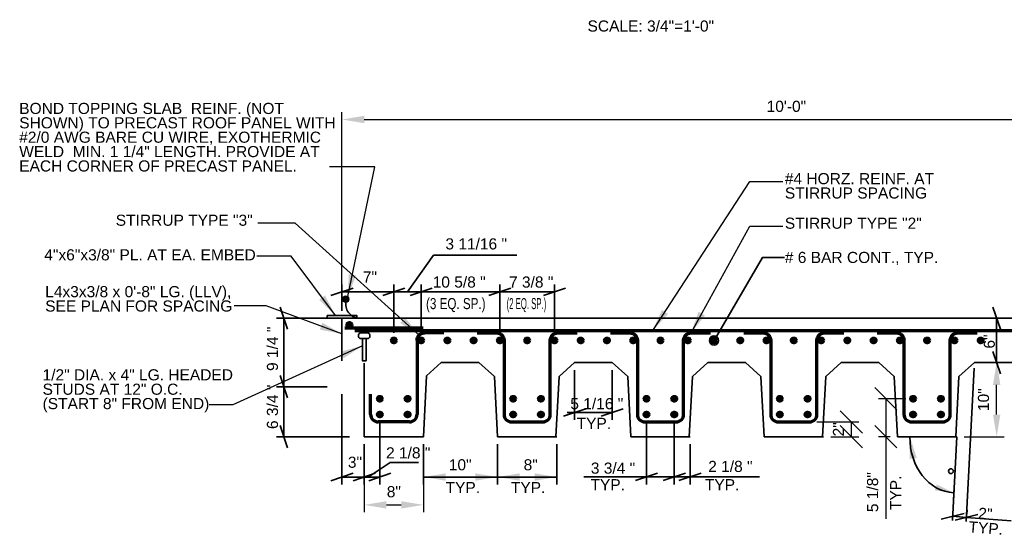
# Model space of a CAD drawing. Header units: inches. Extents: x -829 to 2226, y 10 to 4755.
# Tile 5 of 54: x -571 to -438, y 961 to 1031. Entities that reach past the tile are written whole.
import ezdxf
from ezdxf.enums import TextEntityAlignment as Align

# ---------------------------------------------------------------- set-up
doc = ezdxf.new("R2010")
doc.units = ezdxf.units.IN
doc.header["$LTSCALE"] = 0.5
doc.header["$MEASUREMENT"] = 0
for name, color, linetype, lineweight in [('G-ANN-TTLB', 7, 'Continuous', 0), ('G-ANNO-DIM', 7, 'Continuous', 0), ('G-ANNO-DIMS', 7, 'Continuous', 35), ('G-ANNO-PATT', 7, 'Continuous', 18), ('G-ANNO-TEXT', 7, 'Continuous', 35), ('S-REIN-RBAR', 7, 'Continuous', 70)]:
    doc.layers.add(name, color=color, linetype=linetype, lineweight=lineweight)
doc.styles.add('AEC_3 4_1 0 Scale', font='arial.ttf', dxfattribs={"height": 1.5})
doc.dimstyles.new("3 4 1'-0", dxfattribs={"dimtxt": 1.5, "dimasz": 3, "dimexe": 1, "dimexo": 1, "dimgap": 1, "dimtad": 1, "dimdec": 4, "dimzin": 15, "dimdsep": 46, "dimlunit": 4, "dimtxsty": 'AEC_3 4_1 0 Scale', "dimcen": 0.09, "dimadec": 4, "dimazin": 3, "dimtfac": 1, "dimtdec": 4, "dimtofl": 0, "dimtmove": 0, "dimatfit": 3, "dimfxl": 1, "dimfrac": 2, "dimtolj": 1, "dimtzin": 15, "dimarcsym": 0})

# ---------------------------------------------------------------- blocks, each defined once
blk = doc.blocks.new('REINFDOT')
for radius in [0.00313, 0.00187, 0.000625]:
    blk.add_circle((0, 0), radius)
blk = doc.blocks.new('REINF. DOT')
at = {"layer": 'S-REIN-RBAR', "xscale": 100, "yscale": 100, "zscale": 100, "rotation": 90.00000000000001}
blk.add_blockref('REINFDOT', (36.53, 24.59), dxfattribs=at)
blk = doc.blocks.new('*U245')
at = {"layer": 'S-REIN-RBAR'}
for p, q in [((-6.75, 6), (-4.13, 6)), ((4.12, 6), (6.75, 6)), ((-3.12, 5), (-3.12, -5)), ((3.13, -5), (3.13, 5)), ((-2.12, -6), (2.13, -6))]:
    blk.add_line(p, q, dxfattribs=at)
at = {"layer": 'S-REIN-RBAR', "extrusion": (0, 0, -1)}
for centre, start, end in [((4.12, 5), 90, 180), ((-4.13, 5), 0, 90)]:
    blk.add_arc(centre, 1, start, end, dxfattribs=at)
at = {"layer": 'S-REIN-RBAR'}
for centre, start, end in [((-2.12, -5), 180, 270), ((2.13, -5), 270, 0)]:
    blk.add_arc(centre, 1, start, end, dxfattribs=at)
blk = doc.blocks.new('*U246')
at = {"layer": 'S-REIN-RBAR'}
for p, q in [((4.94, 6), (2.32, 6)), ((1.32, 5), (1.32, -5)), ((-4.94, -5), (-4.94, -2.25)), ((0.32, -6), (-3.94, -6))]:
    blk.add_line(p, q, dxfattribs=at)
at = {"layer": 'S-REIN-RBAR', "extrusion": (0, 0, -1)}
blk.add_arc((-2.32, 5), 1, 0, 90, dxfattribs=at)
at = {"layer": 'S-REIN-RBAR'}
for centre, start, end in [((-3.94, -5), 180, 270), ((0.32, -5), 270, 0)]:
    blk.add_arc(centre, 1, start, end, dxfattribs=at)
blk = doc.blocks.new('*U248')
at = {"layer": 'G-ANNO-TEXT'}
for p, q in [((-0.25, 1.87), (-0.25, -1.13)), ((-0.5, -1.13), (0.5, -1.13)), ((-0.75, -1.38), (-0.75, -1.63)), ((-0.5, -1.88), (0.5, -1.88)), ((0.75, -1.38), (0.75, -1.63))]:
    blk.add_line(p, q, dxfattribs=at)
at = {"layer": 'G-ANNO-TEXT', "flags": 128}
blk.add_lwpolyline([(-0.25, 1.87), (0.25, 1.87), (0.25, -1.13)], dxfattribs=at)
at = {"layer": 'G-ANNO-TEXT', "extrusion": (0, 0, -1)}
for centre, start, end in [((0.5, -1.38), 0, 90), ((-0.5, -1.38), 90, 180), ((0.5, -1.63), 270, 0), ((-0.5, -1.63), 180, 270)]:
    blk.add_arc(centre, 0.25, start, end, dxfattribs=at)
blk = doc.blocks.new('*D287')
at = {"layer": 'Defpoints', "color": 0, "transparency": 16777216}
for p in [(-441.92, 984.22, -5.28), (-438.94, 984.22), (-444.33, 974.22)]:
    blk.add_point(p, dxfattribs=at)
at = {"layer": 'G-ANNO-DIMS', "color": 0, "lineweight": -2, "transparency": 16777216}
for p, q in [((-440.92, 984.22), (-437.94, 984.22)), ((-438.94, 977.22), (-438.94, 981.22)), ((-443.33, 974.22), (-437.94, 974.22))]:
    blk.add_line(p, q, dxfattribs=at)
at = {"layer": 'G-ANNO-DIMS', "color": 0, "transparency": 16777216}
for points in [[(-439.44, 981.22), (-438.44, 981.22), (-438.94, 984.22)], [(-439.44, 977.22), (-438.44, 977.22), (-438.94, 974.22)]]:
    blk.add_solid(points, dxfattribs=at)
at = {"layer": 'G-ANNO-DIMS', "color": 0, "transparency": 16777216, "insert": (-440.71, 979.22), "char_height": 1.5, "attachment_point": 5, "rotation": 90, "style": 'AEC_3 4_1 0 Scale'}
blk.add_mtext('\\A1;10"', dxfattribs=at)
blk = doc.blocks.new('_Oblique')
at = {"color": 0, "linetype": 'ByBlock', "lineweight": -2}
blk.add_line((-0.5, -0.5), (0.5, 0.5), dxfattribs=at)
blk = doc.blocks.new('*D288')
at = {"layer": 'Defpoints', "color": 0, "transparency": 16777216}
for p in [(-464.21, 976.22), (-458.55, 976.22), (-462.33, 974.22)]:
    blk.add_point(p, dxfattribs=at)
at = {"layer": 'G-ANNO-DIMS', "color": 0, "lineweight": -2, "transparency": 16777216}
for p, q in [((-463.21, 976.22), (-457.55, 976.22)), ((-458.55, 974.22), (-458.55, 976.22)), ((-461.33, 974.22), (-457.55, 974.22))]:
    blk.add_line(p, q, dxfattribs=at)
at = {"layer": 'G-ANNO-DIMS', "color": 0, "lineweight": -2, "transparency": 16777216, "xscale": 3, "yscale": 3, "zscale": 3}
for p, rotation in [((-458.55, 976.22), 90), ((-458.55, 974.22), 270)]:
    blk.add_blockref('_Oblique', p, dxfattribs=dict(at, rotation=rotation))
at = {"layer": 'G-ANNO-DIMS', "color": 0, "transparency": 16777216, "insert": (-460.3, 975.22), "char_height": 1.5, "attachment_point": 5, "rotation": 90, "style": 'AEC_3 4_1 0 Scale'}
blk.add_mtext('\\A1;2"', dxfattribs=at)
blk = doc.blocks.new('*D290')
at = {"layer": 'Defpoints', "color": 0, "transparency": 16777216}
for p in [(-453.91, 979.35), (-450.22, 979.35, 3.52), (-452.33, 974.22)]:
    blk.add_point(p, dxfattribs=at)
at = {"layer": 'G-ANNO-DIMS', "color": 0, "lineweight": -2, "transparency": 16777216}
for p, q in [((-451.22, 979.35), (-454.91, 979.35)), ((-453.91, 979.35), (-453.91, 974.22)), ((-453.33, 974.22), (-454.91, 974.22)), ((-453.91, 974.22), (-453.91, 963.13))]:
    blk.add_line(p, q, dxfattribs=at)
at = {"layer": 'G-ANNO-DIMS', "color": 0, "lineweight": -2, "transparency": 16777216, "xscale": 3, "yscale": 3, "zscale": 3}
for p, rotation in [((-453.91, 979.35), 90), ((-453.91, 974.22), 270)]:
    blk.add_blockref('_Oblique', p, dxfattribs=dict(at, rotation=rotation))
at = {"layer": 'G-ANNO-DIMS', "color": 0, "transparency": 16777216, "insert": (-455.68, 966.74), "char_height": 1.5, "attachment_point": 5, "rotation": 90, "style": 'AEC_3 4_1 0 Scale'}
blk.add_mtext('\\A1;5 1/8"', dxfattribs=at)
blk = doc.blocks.new('*D291')
at = {"layer": 'Defpoints', "color": 0, "transparency": 16777216}
for p in [(-524.33, 974.22), (-516.33, 974.22, 0), (-516.33, 965.02)]:
    blk.add_point(p, dxfattribs=at)
at = {"layer": 'G-ANNO-DIMS', "color": 0, "lineweight": -2, "transparency": 16777216}
for p, q in [((-524.33, 973.22), (-524.33, 964.02)), ((-516.33, 973.22), (-516.33, 964.02)), ((-521.33, 965.02), (-519.33, 965.02))]:
    blk.add_line(p, q, dxfattribs=at)
at = {"layer": 'G-ANNO-DIMS', "color": 0, "transparency": 16777216}
for points in [[(-521.33, 965.52), (-521.33, 964.52), (-524.33, 965.02)], [(-519.33, 965.52), (-519.33, 964.52), (-516.33, 965.02)]]:
    blk.add_solid(points, dxfattribs=at)
at = {"layer": 'G-ANNO-DIMS', "color": 0, "transparency": 16777216, "insert": (-520.33, 966.79), "char_height": 1.5, "attachment_point": 5, "style": 'AEC_3 4_1 0 Scale'}
blk.add_mtext('\\A1;8"', dxfattribs=at)
blk = doc.blocks.new('*D292')
at = {"layer": 'Defpoints', "color": 0, "transparency": 16777216}
for p in [(-407.33, 1017.04), (-527.33, 990.6), (-407.33, 990.22, -10.56)]:
    blk.add_point(p, dxfattribs=at)
at = {"layer": 'G-ANNO-DIMS', "color": 0, "lineweight": -2, "transparency": 16777216}
for p, q in [((-527.33, 991.6), (-527.33, 1018.04)), ((-524.33, 1017.04), (-410.33, 1017.04)), ((-407.33, 991.22), (-407.33, 1018.04))]:
    blk.add_line(p, q, dxfattribs=at)
at = {"layer": 'G-ANNO-DIMS', "color": 0, "transparency": 16777216}
for points in [[(-524.33, 1017.54), (-524.33, 1016.54), (-527.33, 1017.04)], [(-410.33, 1017.54), (-410.33, 1016.54), (-407.33, 1017.04)]]:
    blk.add_solid(points, dxfattribs=at)
at = {"layer": 'G-ANNO-DIMS', "color": 0, "transparency": 16777216, "insert": (-467.33, 1018.81), "char_height": 1.5, "attachment_point": 5, "style": 'AEC_3 4_1 0 Scale'}
blk.add_mtext('\\A1;10\'-0"', dxfattribs=at)

msp = doc.modelspace()

# ---------------------------------------------------------------- hatches: boundary and pattern name
at = {"layer": 'G-ANNO-PATT', "linetype": 'Continuous', "lineweight": 0}
h = msp.add_hatch(color=5, dxfattribs=at)
h.dxf.hatch_style = 1
h.paths.add_polyline_path([(-527.26363, 992.77898, 1), (-526.36231, 992.77898, 1)])

# ---------------------------------------------------------------- linework, layer by layer
at = {"layer": 'G-ANNO-DIM', "extrusion": (0, 0, -1)}
msp.add_circle((526.81297, 992.77898), 0.45066, dxfattribs=at)
msp.add_circle((526.81297, 992.77898), 0.45066, dxfattribs=at)
at = {"layer": 'G-ANNO-DIMS'}
for p, q in [((-518.48874, 993.78569), (-514.99173, 998.74996)), ((-503.73409, 998.74996), (-514.99173, 998.74996)), ((-527.33249, 991.22262, -5.27953), (-527.33249, 994.78569, -5.27953)), ((-520.33249, 988.22262), (-520.33249, 994.78569)), ((-520.33249, 988.22262, -5.27953), (-520.33249, 994.78569, -5.27953)), ((-516.64499, 988.22262), (-516.64499, 994.78569)), ((-516.64499, 988.22262, -1.7598), (-516.64499, 994.78569, -1.7598)), ((-506.01999, 988.22262), (-506.01999, 994.78569)), ((-506.01999, 988.22262, -1.7598), (-506.01999, 994.78569, -1.7598)), ((-498.64499, 988.22262), (-498.64499, 994.78569)), ((-528.83249, 993.28569, -5.27953), (-525.83249, 994.28569, -5.27953)), ((-527.33249, 993.78569, -5.27953), (-520.33249, 993.78569, -5.27953)), ((-521.83249, 993.28569), (-518.83249, 994.28569)), ((-518.83249, 994.28569, -5.27953), (-521.83249, 993.28569, -5.27953)), ((-516.64499, 993.78569), (-520.33249, 993.78569)), ((-515.14499, 994.28569), (-518.14499, 993.28569)), ((-518.14499, 993.28569, -1.7598), (-515.14499, 994.28569, -1.7598)), ((-516.21082, 993.78569, -1.7598), (-516.64499, 993.78569, -1.7598)), ((-516.64499, 993.78569, -1.7598), (-506.01999, 993.78569, -1.7598)), ((-507.51999, 993.28569), (-504.51999, 994.28569)), ((-504.51999, 994.28569, -1.7598), (-507.51999, 993.28569, -1.7598)), ((-505.711, 993.78569), (-506.01999, 993.78569)), ((-506.01999, 993.78569), (-498.64499, 993.78569)), ((-497.14499, 994.28569), (-500.14499, 993.28569)), ((-535.67669, 991.72262, -5.27953), (-534.67669, 988.72262, -5.27953)), ((-439.44197, 991.72262, -5.27951), (-438.44197, 988.72262, -5.27951)), ((-529.33249, 990.22262, -5.27953), (-536.17669, 990.22262, -5.27953)), ((-535.17669, 990.00964, -5.27953), (-535.17669, 990.22262, -5.27953)), ((-535.17669, 990.22262, -5.27953), (-535.17669, 980.97262, -5.27953)), ((-440.92428, 990.22262, -5.27951), (-437.94197, 990.22262, -5.27951)), ((-438.94197, 984.22262, -5.27951), (-438.94197, 990.22262, -5.27951)), ((-438.44197, 982.72262, -5.27951), (-439.44197, 985.72262, -5.27951)), ((-440.92428, 984.22262, -5.27951), (-437.94197, 984.22262, -5.27951)), ((-534.67669, 979.47262, -5.27953), (-535.67669, 982.47262, -5.27953)), ((-535.67669, 982.47262, -5.27953), (-534.67669, 979.47262, -5.27953)), ((-495.92428, 983.22262, -5.27951), (-495.92428, 976.49419, -5.27951)), ((-490.85931, 983.22262, -5.27951), (-490.85931, 976.49419, -5.27951)), ((-443.05085, 962.77878), (-441.96716, 983.45678)), ((-444.4511, 974.22262), (-444.02563, 982.34107)), ((-529.33249, 980.97262, -5.27953), (-536.17669, 980.97262, -5.27953)), ((-535.17669, 974.22262, -5.27953), (-535.17669, 980.97262, -5.27953)), ((-527.33249, 979.97262, -5.27953), (-527.33249, 967.77977, -5.27953)), ((-497.42428, 976.99419, -5.27951), (-494.42428, 977.99419, -5.27951)), ((-496.94593, 977.49419, -5.27951), (-495.92428, 977.49419, -5.27951)), ((-495.92428, 977.49419, -5.27951), (-490.85931, 977.49419, -5.27951)), ((-489.35931, 977.99419, -5.27951), (-492.35931, 976.99419, -5.27951)), ((-522.22249, 976.22262, -5.27951), (-522.22249, 967.77977, -5.27951)), ((-486.22249, 976.22262, -1.7598), (-486.22249, 967.79286, -1.7598)), ((-482.47249, 976.22262), (-482.47249, 967.79286)), ((-482.47249, 976.22262, -1.7598), (-482.47249, 967.79286, -1.7598)), ((-534.67669, 972.72262, -5.27953), (-535.67669, 975.72262, -5.27953)), ((-526.33249, 974.22262, -5.27953), (-536.17669, 974.22262, -5.27953)), ((-524.33249, 973.22262, -5.27953), (-524.33249, 967.77977, -5.27953)), ((-524.33249, 973.22262, -5.27953), (-524.33249, 967.77977, -5.27953)), ((-524.33249, 973.22262, -5.27951), (-524.33249, 967.77977, -5.27951)), ((-516.33249, 973.22262, -5.27953), (-516.33249, 967.77977, -5.27953)), ((-516.33249, 973.22262, -5.27951), (-516.33249, 967.77977, -5.27951)), ((-506.33249, 973.22262, -5.27951), (-506.33249, 967.77977, -5.27951)), ((-506.33249, 973.22262, -5.27951), (-506.33249, 967.77977, -5.27951)), ((-498.33249, 973.22262, -5.27951), (-498.33249, 967.77977, -5.27951)), ((-480.33249, 973.22262), (-480.33249, 967.79286)), ((-451.49786, 974.22262, -4.7287), (-449.82578, 974.22262, -3.62523)), ((-444.92452, 962.92603), (-444.33249, 974.22262)), ((-523.77749, 968.77977), (-520.81103, 970.74427)), ((-517.0175, 970.74427, -5.27951), (-520.81103, 970.74427, -5.27951)), ((-528.83249, 968.27977, -5.27953), (-525.83249, 969.27977, -5.27953)), ((-525.83249, 968.27977, -5.27951), (-522.83249, 969.27977, -5.27951)), ((-520.72249, 969.27977, -5.27951), (-523.72249, 968.27977, -5.27951)), ((-487.72249, 968.29286, -1.7598), (-484.72249, 969.29286, -1.7598)), ((-483.97249, 968.29286), (-480.97249, 969.29286)), ((-480.97249, 969.29286, -1.7598), (-483.97249, 968.29286, -1.7598)), ((-478.83249, 969.29286), (-481.83249, 968.29286)), ((-524.33249, 968.77977, -5.27953), (-527.33249, 968.77977, -5.27953)), ((-525.37611, 968.77977, -5.27953), (-525.33249, 968.77977, -5.27953)), ((-522.22249, 968.77977, -5.27951), (-525.33249, 968.77977, -5.27951)), ((-516.33249, 968.77977, -5.27951), (-506.33249, 968.77977, -5.27951)), ((-506.33249, 968.77977, -5.27951), (-498.33249, 968.77977, -5.27951)), ((-494.66086, 968.79286, -1.7598), (-486.22249, 968.79286, -1.7598)), ((-486.22249, 968.79286, -1.7598), (-482.47249, 968.79286, -1.7598)), ((-480.33249, 968.79286), (-482.47249, 968.79286)), ((-470.96713, 968.79286), (-480.33249, 968.79286)), ((-444.68836, 967.43214), (-444.78162, 965.65271)), ((-446.4158, 963.09587), (-443.34667, 963.85776)), ((-444.84617, 963.92296), (-444.80289, 964.47374)), ((-442.9725, 963.77571), (-442.92922, 964.32649)), ((-443.00756, 963.32957), (-444.88123, 963.47681)), ((-441.473, 963.71051), (-444.54213, 962.94862)), ((-437.00206, 962.8576), (-443.00756, 963.32957))]:
    msp.add_line(p, q, dxfattribs=at)
at = {"layer": 'G-ANNO-DIMS', "extrusion": (0, 0, -1)}
msp.add_arc((524.89737, 992.13278), 1.92555, 270, 5.8283844, dxfattribs=at)
msp.add_arc((524.89737, 992.13278), 1.92555, 270, 5.8283844, dxfattribs=at)
at = {"layer": 'G-ANNO-DIMS', "extrusion": (-0.550577, 0.028855, 0.834285)}
msp.add_arc((-949.63292, -412.72972, 272.75002), 7.58168, 272.5035517, 360, dxfattribs=at)
at = {"layer": 'G-ANNO-DIMS', "extrusion": (0.020004, -0.131064, -0.991172)}
msp.add_solid([(-299.005, -1019.51733, -132.56096), (-298.50942, -1022.51733, -132.56096), (-298.01383, -1019.51733, -132.56096)], dxfattribs=at)
at = {"layer": 'G-ANNO-DIMS'}
for points in [[(-513.33249, 968.27977, -5.27951), (-516.33249, 968.77977, -5.27951), (-513.33249, 969.27977, -5.27951)], [(-503.33249, 968.27977, -5.27951), (-506.33249, 968.77977, -5.27951), (-503.33249, 969.27977, -5.27951)]]:
    msp.add_solid(points, dxfattribs=at)
at = {"layer": 'G-ANNO-DIMS', "extrusion": (0, 0, -1)}
for points in [[(509.33249, 969.27977, 5.27951), (506.33249, 968.77977, 5.27951), (509.33249, 968.27977, 5.27951)], [(501.33249, 969.27977, 5.27951), (498.33249, 968.77977, 5.27951), (501.33249, 968.27977, 5.27951)]]:
    msp.add_solid(points, dxfattribs=at)
at = {"layer": 'G-ANNO-DIMS', "extrusion": (-0.517911, 0.154396, 0.841386)}
msp.add_solid([(-799.73046, -593.95185, 379.57707), (-799.30977, -590.95185, 379.57707), (-798.88907, -593.95185, 379.57707)], dxfattribs=at)
at = {"layer": 'G-ANNO-TEXT'}
for p, q in [((-528.33249, 990.22262, -5.27953), (-407.33249, 990.22262, -5.27953)), ((-527.33249, 990.22262, -5.27953), (-527.33249, 984.47262, -5.27953)), ((-524.33249, 974.22262, -5.27953), (-524.33249, 984.16062, -5.27953)), ((-515.90118, 982.45251, -5.27951), (-513.92428, 984.22262, -5.27951)), ((-513.92428, 984.22262, -5.27951), (-508.85931, 984.22262, -5.27951)), ((-506.75796, 982.34107, -5.27951), (-508.85931, 984.22262, -5.27951)), ((-498.02563, 982.34107, -5.27951), (-495.92428, 984.22262, -5.27951)), ((-495.92428, 984.22262, -5.27951), (-490.85931, 984.22262, -5.27951)), ((-488.75796, 982.34107, -5.27951), (-490.85931, 984.22262, -5.27951)), ((-480.02563, 982.34107, -5.27951), (-477.92428, 984.22262, -5.27951)), ((-477.92428, 984.22262, -5.27951), (-472.85931, 984.22262, -5.27951)), ((-470.75796, 982.34107, -5.27951), (-472.85931, 984.22262, -5.27951)), ((-462.02563, 982.34107, -5.27951), (-459.92428, 984.22262, -5.27951)), ((-459.92428, 984.22262, -5.27951), (-454.85931, 984.22262, -5.27951)), ((-452.75796, 982.34107, -5.27951), (-454.85931, 984.22262, -5.27951)), ((-444.02563, 982.34107, -5.27951), (-441.92428, 984.22262, -5.27951)), ((-441.92428, 984.22262, -5.27951), (-436.85931, 984.22262, -5.27951)), ((-516.33249, 974.22262, -5.27951), (-515.90118, 982.45251, -5.27951)), ((-506.33249, 974.22262, -5.27951), (-506.75796, 982.34107, -5.27951)), ((-498.4511, 974.22262, -5.27951), (-498.02563, 982.34107, -5.27951)), ((-488.33249, 974.22262, -5.27951), (-488.75796, 982.34107, -5.27951)), ((-480.4511, 974.22262, -5.27951), (-480.02563, 982.34107, -5.27951)), ((-470.33249, 974.22262, -5.27951), (-470.75796, 982.34107, -5.27951)), ((-462.4511, 974.22262, -5.27951), (-462.02563, 982.34107, -5.27951)), ((-452.33249, 974.22262, -5.27951), (-452.75796, 982.34107, -5.27951)), ((-444.4511, 974.22262, -5.27951), (-444.02563, 982.34107, -5.27951)), ((-524.33249, 974.22262, -5.27951), (-516.33249, 974.22262, -5.27951)), ((-506.33249, 974.22262, -5.27951), (-498.33249, 974.22262, -5.27951)), ((-488.33249, 974.22262, -5.27951), (-480.33249, 974.22262, -5.27951)), ((-470.33249, 974.22262, -5.27951), (-462.33249, 974.22262, -5.27951)), ((-452.33249, 974.22262, -5.27951), (-444.33249, 974.22262, -5.27951))]:
    msp.add_line(p, q, dxfattribs=at)
at = {"layer": 'G-ANNO-TEXT', "flags": 128}
msp.add_lwpolyline([(-476.78596, 987.76576), (-470.56443, 998.41118), (-467.5864, 998.41118)], dxfattribs=at)
at = {"layer": 'G-ANNO-TEXT'}
for centre, radius in [((-477.10339, 987.22262, -7.03937), 0.62909), ((-445.11406, 969.56349), 0.3271)]:
    msp.add_circle(centre, radius, dxfattribs=at)
msp.add_3dface([(-529.33249, 990.59762), (-525.33249, 990.59762), (-525.33249, 990.22262), (-529.33249, 990.22262)], dxfattribs=at)
at = {"layer": 'S-REIN-RBAR'}
for p, q in [((-526.95749, 988.91605, 1.82693), (-516.35202, 988.91605, -5.27951)), ((-525.60008, 988.55536), (-411.27024, 988.55536))]:
    msp.add_line(p, q, dxfattribs=at)

# ---------------------------------------------------------------- block references
at = {"layer": 'G-ANNO-TEXT', "rotation": 180}
msp.add_blockref('*U248', (-524.33248, 986.34762, -1.7598), dxfattribs=at)
at = {"layer": 'S-REIN-RBAR', "rotation": 180}
for p in [(-489.80595, 1013.91787, -1.7598), (-483.79908, 1011.81205, -1.7598), (-480.11158, 1011.81205, -1.7598), (-476.56998, 1011.81205, -1.7598), (-473.02838, 1011.81205, -1.7598), (-469.48658, 1011.81205, -1.7598), (-465.79908, 1011.81205, -1.7598), (-462.11158, 1011.81205, -1.7598), (-458.56998, 1011.81205, -1.7598), (-455.02838, 1011.81205, -1.7598), (-451.48658, 1011.81205, -1.7598), (-447.79908, 1011.81205, -1.7598), (-444.11158, 1011.81205, -1.7598), (-440.56998, 1011.81205, -1.7598), (-437.02838, 1011.81205, -1.7598), (-433.48658, 1011.81205, -1.7598), (-429.79908, 1011.81205, -1.7598), (-426.11158, 1011.81205, -1.7598), (-422.56998, 1011.81205, -1.7598), (-419.02838, 1011.81205, -1.7598), (-415.48658, 1011.81205, -1.7598), (-411.79908, 1011.81205, -1.7598), (-408.11158, 1011.81205, -1.7598), (-404.56998, 1011.81205, -1.7598), (-485.68908, 1003.93705, -1.7598), (-481.93908, 1003.93705, -1.7598), (-467.68908, 1003.93705, -1.7598), (-463.93908, 1003.93705, -1.7598), (-449.68908, 1003.93705, -1.7598), (-445.93908, 1003.93705, -1.7598), (-431.68908, 1003.93705, -1.7598), (-427.93908, 1003.93705, -1.7598), (-413.68908, 1003.93705, -1.7598), (-409.93908, 1003.93705, -1.7598), (-485.68908, 1001.81205, -1.7598), (-481.93908, 1001.81205, -1.7598), (-467.68908, 1001.81205, -1.7598), (-463.93908, 1001.81205, -1.7598), (-449.68908, 1001.81205, -1.7598), (-445.93908, 1001.81205, -1.7598), (-431.68908, 1001.81205, -1.7598), (-427.93908, 1001.81205, -1.7598), (-413.68908, 1001.81205, -1.7598), (-409.93908, 1001.81205, -1.7598)]:
    msp.add_blockref('REINF. DOT', p, dxfattribs=at)
at = {"layer": 'S-REIN-RBAR'}
for name, p in [('*U246', (-518.52, 982.22261, -5.27951)), ('*U245', (-502.3325, 982.22262, -5.27951)), ('*U245', (-484.3325, 982.22262, -5.27951)), ('*U245', (-466.3325, 982.22262, -5.27951)), ('*U245', (-448.3325, 982.22262, -5.27951))]:
    msp.add_blockref(name, p, dxfattribs=at)

# ---------------------------------------------------------------- texts
at = {"layer": 'G-ANN-TTLB', "color": 7, "linetype": 'Continuous', "lineweight": 0, "insert": (-485.63671, 1028.8894, -3.51967), "char_height": 1.5, "attachment_point": 8, "line_spacing_factor": 0.72, "style": 'AEC_3 4_1 0 Scale'}
msp.add_mtext('\\fArial|b0|i0|c00|p39;SCALE: 3/4"=1\'-0"', dxfattribs=at)
at = {"layer": 'G-ANNO-DIM', "color": 7, "linetype": 'Continuous', "style": 'AEC_3 4_1 0 Scale'}
for s, p in [('3 11/16 "', (-509.21198, 1000.25104)), ('7"', (-523.56008, 995.78569, -5.27953)), ('10 5/8 "', (-511.5096, 995.10166, -1.7598)), ('7 3/8 "', (-501.78646, 995.10166)), ('5 1/16 "', (-492.92857, 978.68425, -5.27951)), ('2 1/8 "', (-518.38994, 972.04578, -5.27951)), ('3"', (-525.58343, 970.77977, -5.27953)), ('10"', (-511.36863, 970.43266, -5.27951)), ('8"', (-501.85023, 970.43266, -5.27951)), ('3 3/4 "', (-490.73632, 969.98293, -1.7598)), ('2 1/8 "', (-474.89167, 970.21435))]:
    msp.add_text(s, height=1.5, dxfattribs=at).set_placement(p, align=Align.MIDDLE_CENTER)
for s, p in [('9 1/4 "', (-536.72139, 986.0851, -5.27953)), ('6"', (-439.93863, 987.07171, -5.27951)), ('6 3/4 "', (-536.72139, 978.25154, -5.27953))]:
    msp.add_text(s, height=1.5, rotation=90, dxfattribs=at).set_placement(p, align=Align.MIDDLE_CENTER)
at = {"layer": 'G-ANNO-TEXT', "color": 7, "style": 'AEC_3 4_1 0 Scale'}
for p in [(-495.65345, 976.77585), (-493.77927, 968.49353)]:
    msp.add_text('TYP.', height=1.5, dxfattribs=at).set_placement(p, align=Align.TOP_LEFT)
at = {"layer": 'G-ANNO-TEXT', "color": 7, "char_height": 1.5, "attachment_point": 1, "line_spacing_factor": 0.776524, "style": 'AEC_3 4_1 0 Scale'}
for s, insert, width in [('BOND TOPPING SLAB  REINF. (NOT SHOWN) TO PRECAST ROOF PANEL WITH #2/0 AWG BARE CU WIRE, EXOTHERMIC WELD  MIN. 1 1/4" LENGTH. PROVIDE AT EACH CORNER OF PRECAST PANEL.', (-570.90758, 1019.2874), 43.3996112), ('4"x6"x3/8" PL. AT EA. EMBED', (-567.52276, 999.52355), 28.6725948), ('L4x3x3/8 x 0\'-8" LG. (LLV), SEE PLAN FOR SPACING', (-567.39943, 994.55519), 26.639695)]:
    msp.add_mtext(s, dxfattribs=dict(at, insert=insert, width=width))
at = {"layer": 'G-ANNO-TEXT', "color": 7, "char_height": 1.5, "attachment_point": 1, "style": 'AEC_3 4_1 0 Scale'}
for s, insert, line_spacing_factor in [('#4 HORZ. REINF. AT \\PSTIRRUP SPACING', (-467.53998, 1009.81145), 0.776524), ('STIRRUP TYPE "3"', (-557.87443, 1004.19656), 0.6), ('STIRRUP TYPE "2"', (-467.53998, 1003.79547), 0.6), ('# 6 BAR CONT., TYP.', (-467.53998, 999.174), 0.6), ('\\H1x;\\W0.75;(3 EQ. SP.)', (-515.98224, 992.9442), 0.6), ('\\H1x;\\W0.5;(2 EQ. SP.)', (-505.10477, 992.9442), 0.6), ('1/2" DIA. x 4" LG. HEADED\\PSTUDS AT 12" O.C. \\P(START 8" FROM END)', (-567.75374, 983.32764), 0.776524), ('TYP.', (-513.34111, 968.10579), 0.6), ('TYP.', (-504.52693, 968.10579), 0.6), ('TYP.', (-478.33264, 968.49353), 0.6)]:
    msp.add_mtext(s, dxfattribs=dict(at, insert=insert, line_spacing_factor=line_spacing_factor))
at = {"layer": 'G-ANNO-TEXT', "color": 7, "insert": (-453.32945, 964.32232), "char_height": 1.5, "attachment_point": 1, "rotation": 90, "line_spacing_factor": 0.6, "style": 'AEC_3 4_1 0 Scale'}
msp.add_mtext('TYP.', dxfattribs=at)
at = {"layer": 'G-ANNO-TEXT', "color": 7, "linetype": 'Continuous', "insert": (-442.65409, 963.04318), "char_height": 1.5, "attachment_point": 4, "rotation": 355.5064458, "line_spacing_factor": 0.776524, "style": 'AEC_3 4_1 0 Scale'}
msp.add_mtext('  2"\\PTYP.', dxfattribs=at)

# ---------------------------------------------------------------- dimensions: what is measured, and where the dimension line sits
at = {"layer": 'G-ANNO-DIMS'}
dim = msp.add_linear_dim(base=(-407.33249, 1017.04256), p1=(-527.33249, 990.59762), p2=(-407.33249, 990.22262, -10.55907), dimstyle="3 4 1'-0", dxfattribs=at)
dim.commit()
dim.dimension.update_dxf_attribs({"geometry": '*D292', "text_midpoint": (-467.33249, 1018.80842)})
dim = msp.add_linear_dim(base=(-438.94197, 984.22262), p1=(-444.33249, 974.22262), p2=(-441.92428, 984.22262, -5.27951), angle=90, dimstyle="3 4 1'-0", dxfattribs=at)
dim.commit()
dim.dimension.update_dxf_attribs({"geometry": '*D287', "text_midpoint": (-440.70783, 979.22262)})
for base, p1, p2, picture, middle in [((-453.90624, 979.34762, -5.27951), (-452.33249, 974.22262, -5.27951), (-450.22249, 979.34762, -1.7598), '*D290', (-453.90624, 966.74309, -5.27951)), ((-458.54555, 976.22262, -5.27951), (-462.33249, 974.22262, -5.27951), (-464.20749, 976.22262, -5.27951), '*D288', (-458.54555, 975.22262, -5.27951))]:
    dim = msp.add_linear_dim(base=base, p1=p1, p2=p2, angle=90, dimstyle="3 4 1'-0", override={"dimblk1": 'Oblique', "dimblk2": 'Oblique', "dimsah": 1, "dimtofl": 1}, dxfattribs=at)
    dim.commit()
    dim.dimension.update_dxf_attribs({"geometry": picture, "text_midpoint": middle, "dimtype": 160})
dim = msp.add_linear_dim(base=(-516.33249, 965.01987, -5.27953), p1=(-524.33249, 974.22262, -5.27953), p2=(-516.33249, 974.22262, -5.27951), dimstyle="3 4 1'-0", dxfattribs=at)
dim.commit()
dim.dimension.update_dxf_attribs({"geometry": '*D291', "text_midpoint": (-520.33249, 965.01987, -5.27953), "dimtype": 160})

# ---------------------------------------------------------------- leaders
at = {"layer": 'G-ANNO-TEXT'}
for points in [[(-526.53699, 993.13525), (-522.90077, 1010.6503), (-529.01197, 1010.6503)], [(-485.359, 988.55536), (-472.25748, 1008.65538), (-467.79533, 1008.65538)], [(-516.9106, 987.92973), (-533.65324, 1003.0416), (-538.66952, 1003.0416)], [(-480.20749, 988.22262), (-472.25748, 1002.6394), (-467.79533, 1002.6394)], [(-528.22496, 990.59762), (-534.19652, 998.57889), (-538.80779, 998.57889)], [(-527.33249, 988.09373), (-537.54518, 991.91129), (-541.86947, 991.91129)], [(-524.58249, 986.50209), (-542.07617, 978.54806), (-545.26899, 978.54806)]]:
    msp.add_leader(points, dimstyle="3 4 1'-0", override={"dimgap": 2}, dxfattribs=at)

doc.saveas('drawing.dxf')
